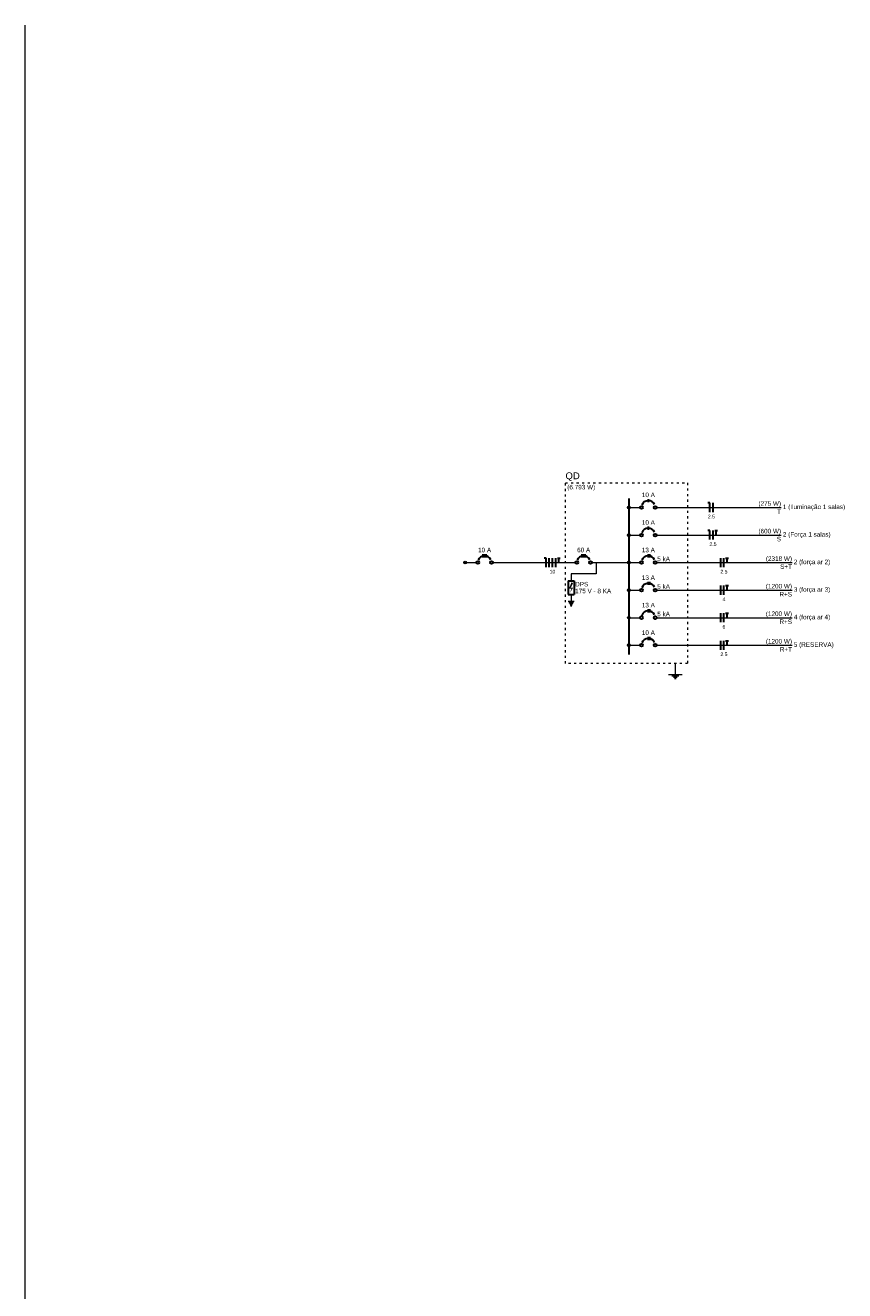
# Model space of a CAD drawing. Header units: metres. Extents: x -81 to 1042, y -541 to 334.
# Tile 50 of 130: x 277 to 315, y 144 to 203. Entities that reach past the tile are written whole.
import ezdxf

# ---------------------------------------------------------------- set-up
doc = ezdxf.new("R2010")
doc.units = ezdxf.units.M
doc.linetypes.add('DOT2', pattern=[3.175, 0, -3.175])
for name, color, linetype, lineweight in [('Arquitetura ', 134, 'Continuous', 5), ('DI-Barramento', 6, 'Continuous', 30), ('DI-Disjuntor', 1, 'Continuous', 30), ('DI-Fios', 3, 'Continuous', 30), ('DI-Linhas do diagrama', 9, 'Continuous', 20), ('DI-Pontilhado', 7, 'Continuous', 20), ('DI-Textos do diagrama', 7, 'Continuous', 20), ('DI-Título do diagrama', 3, 'Continuous', 30)]:
    doc.layers.add(name, color=color, linetype=linetype, lineweight=lineweight)
doc.styles.add('Arial', font='arial.ttf', dxfattribs={"height": 0.025})

msp = doc.modelspace()

# ---------------------------------------------------------------- hatches: boundary and pattern name
at = {"layer": 'DI-Textos do diagrama', "linetype": 'Continuous'}
msp.add_hatch(color=256, dxfattribs=at).paths.add_polyline_path([(301.927, 176.748), (302.002, 176.716), (301.896, 176.506), (302.012, 176.506), (301.853, 176.252), (301.927, 176.455), (301.806, 176.455), (301.927, 176.748)])

# ---------------------------------------------------------------- linework, layer by layer
at = {"layer": 'Arquitetura ', "color": 8}
msp.add_line((276.522, 84.953), (276.522, 202.653), dxfattribs=at)
at = {"layer": 'DI-Barramento', "linetype": 'Continuous'}
msp.add_line((304.591, 180.651), (304.591, 173.397), dxfattribs=at)
at = {"layer": 'DI-Disjuntor', "linetype": 'Continuous'}
for p, q in [((305.502, 180.471), (305.502, 180.619)), ((305.502, 179.19), (305.502, 179.338)), ((297.824, 177.908), (297.824, 178.057)), ((297.887, 177.908), (297.887, 178.057)), ((297.951, 177.908), (297.951, 178.057)), ((302.43, 177.908), (302.43, 178.057)), ((302.494, 177.908), (302.494, 178.057)), ((302.558, 177.908), (302.558, 178.057)), ((305.502, 177.908), (305.502, 178.057)), ((305.565, 177.908), (305.565, 178.057)), ((301.779, 176.818), (302.044, 176.818)), ((301.779, 176.818), (301.779, 176.182)), ((302.044, 176.818), (302.044, 176.182)), ((305.502, 176.627), (305.502, 176.775)), ((305.565, 176.627), (305.565, 176.775)), ((301.779, 176.182), (302.044, 176.182)), ((305.502, 175.345), (305.502, 175.494)), ((305.565, 175.345), (305.565, 175.494)), ((305.502, 174.064), (305.502, 174.212)), ((305.565, 174.064), (305.565, 174.212))]:
    msp.add_line(p, q, dxfattribs=at)
for centre in [(305.184, 180.227), (305.819, 180.227), (305.184, 178.946), (305.819, 178.946), (297.57, 177.665), (298.205, 177.665), (302.176, 177.665), (302.812, 177.665), (305.184, 177.665), (305.819, 177.665), (305.184, 176.383), (305.819, 176.383), (305.184, 175.102), (305.819, 175.102), (305.184, 173.821), (305.819, 173.821)]:
    msp.add_circle(centre, 0.0635, dxfattribs=at)
for centre in [(305.502, 180.227), (305.502, 178.946), (297.887, 177.665), (302.494, 177.665), (305.502, 177.665), (305.502, 176.383), (305.502, 175.102), (305.502, 173.821)]:
    msp.add_arc(centre, 0.318, 25, 160, dxfattribs=at)
at = {"layer": 'DI-Fios', "linetype": 'Continuous'}
for p, q in [((308.361, 180.439), (308.276, 180.439)), ((308.361, 180.016), (308.361, 180.439)), ((308.509, 180.016), (308.509, 180.439)), ((308.361, 179.158), (308.276, 179.158)), ((308.361, 178.734), (308.361, 179.158)), ((308.509, 178.734), (308.509, 179.158)), ((308.59, 179.158), (308.725, 179.158)), ((308.657, 178.946), (308.657, 179.158)), ((300.747, 177.877), (300.662, 177.877)), ((300.747, 177.453), (300.747, 177.877)), ((300.895, 177.453), (300.895, 177.877)), ((301.043, 177.453), (301.043, 177.877)), ((301.191, 177.453), (301.191, 177.877)), ((301.272, 177.877), (301.407, 177.877)), ((301.34, 177.665), (301.34, 177.877)), ((308.869, 177.453), (308.869, 177.876)), ((309.017, 177.453), (309.017, 177.876)), ((309.098, 177.876), (309.233, 177.876)), ((309.166, 177.665), (309.166, 177.876)), ((308.869, 176.172), (308.869, 176.595)), ((309.017, 176.172), (309.017, 176.595)), ((309.098, 176.595), (309.233, 176.595)), ((309.166, 176.383), (309.166, 176.595)), ((308.869, 174.89), (308.869, 175.314)), ((309.017, 174.89), (309.017, 175.314)), ((309.098, 175.314), (309.233, 175.314)), ((309.166, 175.102), (309.166, 175.314)), ((308.869, 173.609), (308.869, 174.032)), ((309.017, 173.609), (309.017, 174.032)), ((309.098, 174.032), (309.233, 174.032)), ((309.166, 173.821), (309.166, 174.032))]:
    msp.add_line(p, q, dxfattribs=at)
at = {"layer": 'DI-Linhas do diagrama', "linetype": 'Continuous'}
for p, q in [((304.654, 180.227), (305.12, 180.227)), ((305.883, 180.227), (311.675, 180.227)), ((304.654, 178.946), (305.12, 178.946)), ((305.883, 178.946), (311.675, 178.946)), ((297.04, 177.665), (297.506, 177.665)), ((298.269, 177.665), (302.113, 177.665)), ((302.875, 177.665), (303.341, 177.665)), ((303.076, 177.665), (303.076, 177.135)), ((303.341, 177.665), (304.591, 177.665)), ((304.654, 177.665), (305.12, 177.665)), ((305.883, 177.665), (312.184, 177.665)), ((303.076, 177.135), (301.912, 177.135)), ((301.912, 177.135), (301.912, 176.818)), ((301.912, 176.182), (301.912, 175.864)), ((304.654, 176.383), (305.12, 176.383)), ((305.883, 176.383), (312.184, 176.383)), ((301.779, 175.864), (302.044, 175.864)), ((301.806, 175.811), (302.017, 175.811)), ((301.832, 175.759), (301.991, 175.759)), ((301.859, 175.706), (301.964, 175.706)), ((301.885, 175.653), (301.938, 175.653)), ((304.654, 175.102), (305.12, 175.102)), ((305.883, 175.102), (312.184, 175.102)), ((304.654, 173.821), (305.12, 173.821)), ((305.883, 173.821), (312.184, 173.821))]:
    msp.add_line(p, q, dxfattribs=at)
at = {"layer": 'DI-Linhas do diagrama', "linetype": 'Continuous', "const_width": 0.0635}
for points in [[(304.622, 180.227, 1), (304.559, 180.227, 1)], [(304.622, 178.946, 1), (304.559, 178.946, 1)], [(297.008, 177.665, 1), (296.945, 177.665, 1)], [(304.622, 177.665, 1), (304.559, 177.665, 1)], [(304.622, 177.665, 1), (304.559, 177.665, 1)], [(304.622, 176.383, 1), (304.559, 176.383, 1)], [(304.622, 176.383, 1), (304.559, 176.383, 1)], [(304.622, 175.102, 1), (304.559, 175.102, 1)], [(304.622, 175.102, 1), (304.559, 175.102, 1)], [(304.622, 173.821, 1), (304.559, 173.821, 1)]]:
    msp.add_lwpolyline(points, format="xyb", close=True, dxfattribs=at)
at = {"layer": 'DI-Linhas do diagrama', "linetype": 'Continuous'}
for centre in [(304.591, 180.227), (304.591, 178.946), (296.977, 177.665), (304.591, 177.665), (304.591, 177.665), (304.591, 176.383), (304.591, 176.383), (304.591, 175.102), (304.591, 175.102), (304.591, 173.821)]:
    msp.add_circle(centre, 0.0635, dxfattribs=at)
at = {"layer": 'DI-Pontilhado', "linetype": 'DOT2', "ltscale": 0.05}
msp.add_lwpolyline([(301.647, 172.973), (301.647, 181.371), (307.323, 181.371), (307.323, 172.973), (301.647, 172.973)], close=True, dxfattribs=at)
at = {"layer": 'DI-Textos do diagrama', "linetype": 'Continuous'}
for p, q in [((306.438, 172.465), (307.073, 172.465)), ((306.755, 172.973), (306.755, 172.465)), ((306.597, 172.401), (306.914, 172.401)), ((306.676, 172.338), (306.835, 172.338)), ((306.716, 172.274), (306.795, 172.274))]:
    msp.add_line(p, q, dxfattribs=at)

# ---------------------------------------------------------------- texts
at = {"layer": 'DI-Linhas do diagrama', "char_height": 0.2118, "attachment_point": 7, "line_spacing_factor": 0.798, "style": 'Arial'}
for s, insert, width in [('DPS', (302.097, 176.553), 0.76248), ('175 V - 8 KA', (302.097, 176.236), 3.04992)]:
    msp.add_mtext(s, dxfattribs=dict(at, insert=insert, width=width))
at = {"layer": 'DI-Textos do diagrama', "line_spacing_factor": 0.798, "style": 'Arial'}
for s, insert, char_height, width, attachment_point in [('(6.793 W)', (301.731, 181.005), 0.2118, 2.03328, 7), ('10 A', (305.502, 180.705), 0.2118, 1.01664, 8), ('(275 W)', (311.675, 180.243), 0.2118, 1.77912, 9), ('T', (311.675, 179.931), 0.212, 0.25416, 9), ('1 (Iluminação 1 salas)', (311.76, 180.087), 0.2118, 5.59152, 7), ('10 A', (305.502, 179.423), 0.2118, 1.01664, 8), ('2.5', (308.435, 179.72), 0.1694, 0.60998, 8), ('(600 W)', (311.675, 178.961), 0.2118, 1.77912, 9), ('S', (311.675, 178.65), 0.212, 0.25416, 9), ('2 (Força 1 salas)', (311.76, 178.806), 0.2118, 4.32072, 7), ('10 A', (297.887, 178.142), 0.2118, 1.01664, 8), ('60 A', (302.494, 178.142), 0.2118, 1.01664, 8), ('13 A', (305.502, 178.141), 0.2118, 1.01664, 8), ('2.5', (308.509, 178.438), 0.1694, 0.60998, 8), ('5 kA', (305.915, 177.728), 0.2118, 1.01664, 7), ('(2318 W)', (312.184, 177.68), 0.2118, 2.03328, 9), ('2 (força ar 2)', (312.268, 177.525), 0.2118, 3.55824, 7), ('10', (301.043, 177.157), 0.1694, 0.40666, 8), ('13 A', (305.502, 176.859), 0.2118, 1.01664, 8), ('2.5', (309.017, 177.156), 0.1694, 0.60998, 8), ('S+T', (312.184, 177.368), 0.2118, 0.76248, 9), ('5 kA', (305.915, 176.446), 0.2118, 1.01664, 7), ('(1200 W)', (312.184, 176.399), 0.2118, 2.03328, 9), ('4', (309.017, 175.874), 0.169, 0.20333, 8), ('R+S', (312.184, 176.086), 0.2118, 0.76248, 9), ('3 (força ar 3)', (312.268, 176.243), 0.2118, 3.55824, 7), ('13 A', (305.502, 175.578), 0.2118, 1.01664, 8), ('5 kA', (305.915, 175.165), 0.2118, 1.01664, 7), ('(1200 W)', (312.184, 175.117), 0.2118, 2.03328, 9), ('6', (309.017, 174.593), 0.169, 0.20333, 8), ('R+S', (312.184, 174.805), 0.2118, 0.76248, 9), ('4 (força ar 4)', (312.268, 174.962), 0.2118, 3.55824, 7), ('10 A', (305.502, 174.297), 0.2118, 1.01664, 8), ('(1200 W)', (312.184, 173.836), 0.2118, 2.03328, 9), ('R+T', (312.184, 173.524), 0.2118, 0.76248, 9), ('5 (RESERVA)', (312.268, 173.681), 0.2118, 2.79576, 7), ('2.5', (309.017, 173.312), 0.1694, 0.60998, 8)]:
    msp.add_mtext(s, dxfattribs=dict(at, insert=insert, char_height=char_height, width=width, attachment_point=attachment_point))
at = {"layer": 'DI-Título do diagrama', "insert": (301.647, 181.455), "char_height": 0.3177, "width": 1.14372, "attachment_point": 7, "line_spacing_factor": 0.798, "style": 'Arial'}
msp.add_mtext('QD', dxfattribs=at)

doc.saveas('drawing.dxf')
